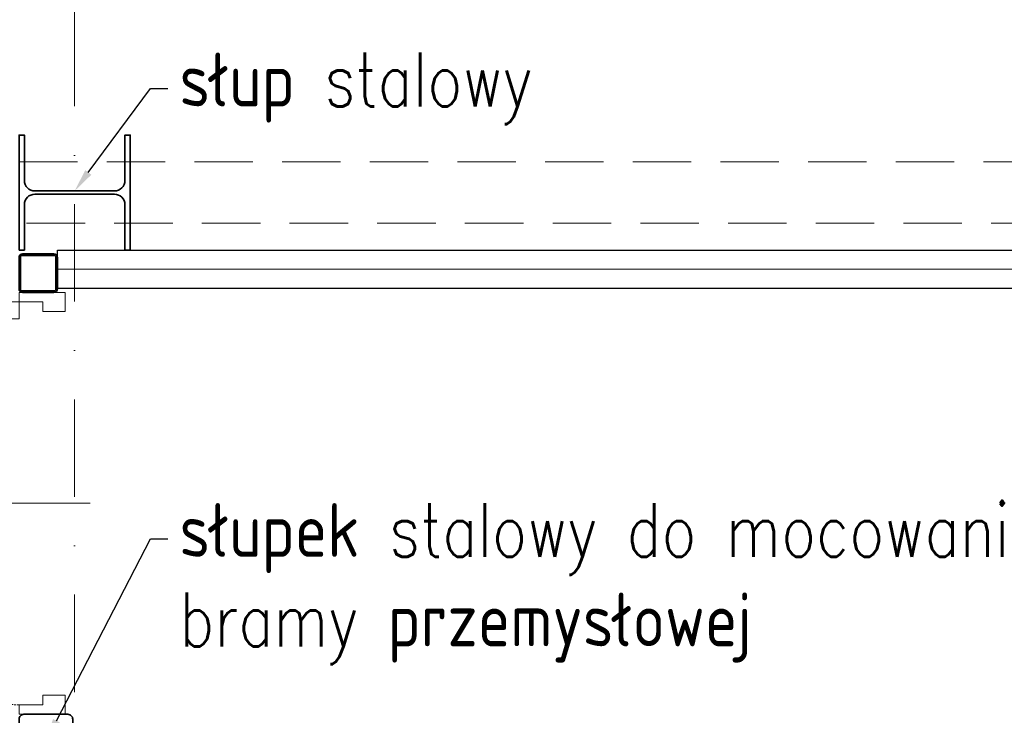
# Model space of a CAD drawing. Header units: millimetres. Extents: x 16720 to 74016, y 25810 to 81213.
# Tile 132 of 256: x 32332 to 32589, y 31921 to 32102. Entities that reach past the tile are written whole.
import ezdxf
from ezdxf import colors
from ezdxf.entities.mleader import LeaderData, LeaderLine
from ezdxf.enums import TextEntityAlignment as Align
from ezdxf.math import Vec2, Vec3

# ---------------------------------------------------------------- set-up
doc = ezdxf.new("R2010")
doc.units = ezdxf.units.MM
for name, pattern in [('ACAD_ISO10W100', [18, 12, -3, 0, -3]), ('DASHDOTX2', [50.8, 25.4, -12.7, 0, -12.7]), ('DASHED2', [9.525, 6.35, -3.175]), ('HIDDENX2', [19.05, 12.7, -6.35])]:
    doc.linetypes.add(name, pattern=pattern)
for name, color, linetype, lineweight in [('0P - Doors', 71, 'Continuous', 9), ('_IZOLACJA TERM.', 94, 'BATTING', 9), ('_OPISY', 110, 'Continuous', 9), ('_OŚ', 165, 'DASHDOTX2', 9), ('_PRZERYWANE', 252, 'HIDDENX2', 9), ('_PŁYTA WARSTWOWA', 70, 'Continuous', 25), ('_STAL', 113, 'Continuous', 35), ('_STOLARKA', 150, 'Continuous', 18), ('AK_A_osie', 251, 'ACAD_ISO10W100', 9)]:
    doc.layers.add(name, color=color, linetype=linetype, lineweight=lineweight)
doc.styles.add('_PRZEKRÓJ 12', font='ARIALNB.TTF', dxfattribs={"height": 12})
doc.styles.add('Arial', font='arial.ttf')
doc.styles.add('MB_050', font='simplex.shx', dxfattribs={"width": 0.8, "height": 9})
doc.styles.add('ROMANS', font='romans.shx', dxfattribs={"width": 0.8, "height": 17})
doc.linetypes.add('BATTING', pattern='A,0.00254,-2.54,[134,ltypeshp.shx,S=2.54,R=0,X=-2.54,Y=0],-5.08,[134,ltypeshp.shx,S=2.54,R=180,X=2.54,Y=0],-2.54', length=10.16254)

# ---------------------------------------------------------------- blocks, each defined once
blk = doc.blocks.new('*U5129')
at = {"layer": '_PRZERYWANE', "linetype": 'DASHED2', "ltscale": 0.8}
blk.add_arc((23.2, 99.1), 1051.8, 0.0487, 87.6131, dxfattribs=at)
at = {"layer": '_STOLARKA'}
for points in [[(25, 100), (25, 1150), (69, 1150), (69, 100)], [(25, 100), (0, 100), (0, -20), (50, -20), (50, 37.5), (25, 37.5)], [(1075, 100), (1100, 100), (1100, -20), (1050, -20), (1050, 37.5), (1075, 37.5)]]:
    blk.add_lwpolyline(points, close=True, dxfattribs=at)
blk = doc.blocks.new('OPIS OTWÓR 50 P')
blk.add_lwpolyline([(77.48, -9.9), (31.61, -9.9), (31.61, 10.45), (77.48, 10.45)], close=True)
at = {"layer": 'AK_A_osie', "linetype": 'Continuous'}
blk.add_line((-25, 0), (25, 0), dxfattribs=at)
at = {"style": 'MB_050', "width": 0.8, "flags": 4}
for tag, p in [('SZER', (0, 0)), ('WYS', (0, -15))]:
    blk.add_attdef(tag, text='', height=9, dxfattribs=at).set_placement(p, align=Align.BOTTOM_CENTER)
at = {"style": '_PRZEKRÓJ 12', "flags": 4}
blk.add_attdef('RODZAJ', text='', height=12, dxfattribs=at).set_placement((54.55, 0.28), align=Align.MIDDLE_CENTER)
at = {"style": 'MB_050', "width": 0.8}
blk.add_attdef('ODPORNOSC_OGNIOWA', text='', height=9, dxfattribs=at).set_placement((-26.55, 0), align=Align.MIDDLE_RIGHT)

msp = doc.modelspace()

# ---------------------------------------------------------------- linework, layer by layer
at = {"layer": '_IZOLACJA TERM.', "ltscale": 0.48}
msp.add_line((32906.71, 32037.43), (32342.21, 32037.43), dxfattribs=at)
at = {"layer": '_OŚ'}
msp.add_line((32346.71, 29280.43), (32346.71, 33191.24), dxfattribs=at)
at = {"layer": '_PRZERYWANE', "ltscale": 1.2}
msp.add_lwpolyline([(32332.21, 32049.43), (32332.21, 32065.43), (35161.21, 32065.43), (35161.21, 32049.43)], close=True, dxfattribs=at)
at = {"layer": '_PŁYTA WARSTWOWA'}
msp.add_lwpolyline([(32342.21, 32042.43), (32906.71, 32042.43), (32906.71, 32032.43), (32342.21, 32032.43)], close=True, dxfattribs=at)
at = {"layer": '_STAL'}
msp.add_lwpolyline([(32332.21, 32042.43), (32333.61, 32042.43), (32333.61, 32054.3, -0.414214), (32336.31, 32057), (32357.11, 32057, -0.414214), (32359.81, 32054.3), (32359.81, 32042.43), (32361.21, 32042.43), (32361.21, 32072.43), (32359.81, 32072.43), (32359.81, 32060.55, -0.414214), (32357.11, 32057.85), (32336.31, 32057.85, -0.414214), (32333.61, 32060.55), (32333.61, 32072.43), (32332.21, 32072.43), (32332.21, 32042.43)], format="xyb", dxfattribs=at)
for points in [[(32333.1, 32041.43), (32341.32, 32041.43, -0.414214), (32342.21, 32040.53), (32342.21, 32032.32, -0.414214), (32341.32, 32031.43), (32333.1, 32031.43, -0.414214), (32332.21, 32032.32), (32332.21, 32040.53, -0.414214)], [(32333.1, 32041.07), (32341.32, 32041.07, -0.414214), (32341.85, 32040.53), (32341.85, 32032.32, -0.414214), (32341.32, 32031.78), (32333.1, 32031.78, -0.414214), (32332.57, 32032.32), (32332.57, 32040.53, -0.414214)], [(32333.46, 31921.43), (32344.96, 31921.43, -0.414214), (32346.21, 31920.18), (32346.21, 31908.68, -0.414214), (32344.96, 31907.43), (32333.46, 31907.43, -0.414214), (32332.21, 31908.68), (32332.21, 31920.18, -0.414214)]]:
    msp.add_lwpolyline(points, format="xyb", close=True, dxfattribs=at)

# ---------------------------------------------------------------- block references
at = {"layer": '0P - Doors', "linetype": 'DASHED2', "xscale": -0.1, "yscale": 0.1, "zscale": 0.1, "rotation": 89.99999999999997}
msp.add_blockref('*U5129', (32342.21, 32031.43), dxfattribs=at)
at = {"layer": '_OPISY', "color": 7}
ref = msp.add_blockref('OPIS OTWÓR 50 P', (32317.21, 31976.43), dxfattribs=dict(at, xscale=-1.343680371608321, yscale=1.343680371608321, zscale=1.343680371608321))
ref.add_attrib('SZER', '100', dxfattribs={"layer": '0', "height": 12.093, "style": 'MB_050', "width": 0.8, "flags": 4}).set_placement((32295.91, 31975.71), align=Align.BOTTOM_CENTER)
ref.add_attrib('WYS', '205', dxfattribs={"layer": '0', "height": 12.093, "style": 'MB_050', "width": 0.8, "flags": 4}).set_placement((32296.21, 31956.49), align=Align.BOTTOM_CENTER)
ref.add_attrib('RODZAJ', 'dz/02', dxfattribs={"layer": '0', "height": 16.124, "style": 'Arial', "flags": 4}).set_placement((32243.35, 31976.8), align=Align.MIDDLE_CENTER)

# ---------------------------------------------------------------- leaders
at = {"layer": '_OPISY'}
ml = msp.add_multileader_mtext('Standard', dxfattribs=at)
ml.set_content('{\\Fsimplex|c238;słup stalowy \\P}', color=256, style='ROMANS')
ml.set_leader_properties()
ml.build(insert=Vec2(0, 0))
ml.multileader.update_dxf_attribs({"dogleg_length": 4, "arrow_head_size": 6})
ctx = ml.context
ctx.base_point, ctx.char_height, ctx.arrow_head_size, ctx.landing_gap_size, ctx.plane_origin, ctx.plane_x_axis, ctx.plane_y_axis = Vec3(32371.05, 32084.58), 14, 6, 3, Vec3(32845.29, 31753.33), Vec3(1, 0, 0), Vec3(0, 1, 0)
ctx.text_align_type = 2
notes = []
notes.append((ctx, [(1, (1, 1, 0), (32366.47, 32084.58), (1, 0, 0), 4.57, [(0, [(32346.71, 32057.85)], 0, [])])]))
ctx.mtext.insert, ctx.mtext.text_direction, ctx.mtext.flow_direction = Vec3(32374.05, 32093.91), Vec3(1, 0, 0), 5
ml = msp.add_multileader_mtext('Standard', dxfattribs=at)
ml.set_content('{\\Fsimplex|c238;słupek stalowy do mocowania \\Pbramy przemysłowej }', color=256, style='ROMANS')
ml.set_leader_properties()
ml.build(insert=Vec2(0, 0))
ml.multileader.update_dxf_attribs({"dogleg_length": 4, "arrow_head_size": 6})
ctx = ml.context
ctx.base_point, ctx.char_height, ctx.arrow_head_size, ctx.landing_gap_size, ctx.plane_origin, ctx.plane_x_axis, ctx.plane_y_axis = Vec3(32371.05, 31967.15), 14, 6, 3, Vec3(32845.29, 31615.9), Vec3(1, 0, 0), Vec3(0, 1, 0)
ctx.text_align_type = 2
notes.append((ctx, [(1, (1, 1, 0), (32366.47, 31967.15), (1, 0, 0), 4.57, [(0, [(32339.21, 31914.43)], 0, [])])]))
ctx.mtext.insert, ctx.mtext.text_direction, ctx.mtext.flow_direction = Vec3(32374.05, 31976.49), Vec3(1, 0, 0), 5
for ctx, leaders in notes:
    for number, flags, end, landing, length, lines in leaders:
        leader = LeaderData()
        leader.index, (leader.has_last_leader_line, leader.has_dogleg_vector, leader.attachment_direction) = number, flags
        leader.last_leader_point, leader.dogleg_vector, leader.dogleg_length = Vec3(end), Vec3(landing), length
        for number, points, colour, breaks in lines:
            line = LeaderLine()
            line.index, line.vertices, line.color, line.breaks = number, Vec3.list(points), colors.encode_raw_color(colour), breaks
            leader.lines.append(line)
        ctx.leaders.append(leader)

doc.saveas('drawing.dxf')
